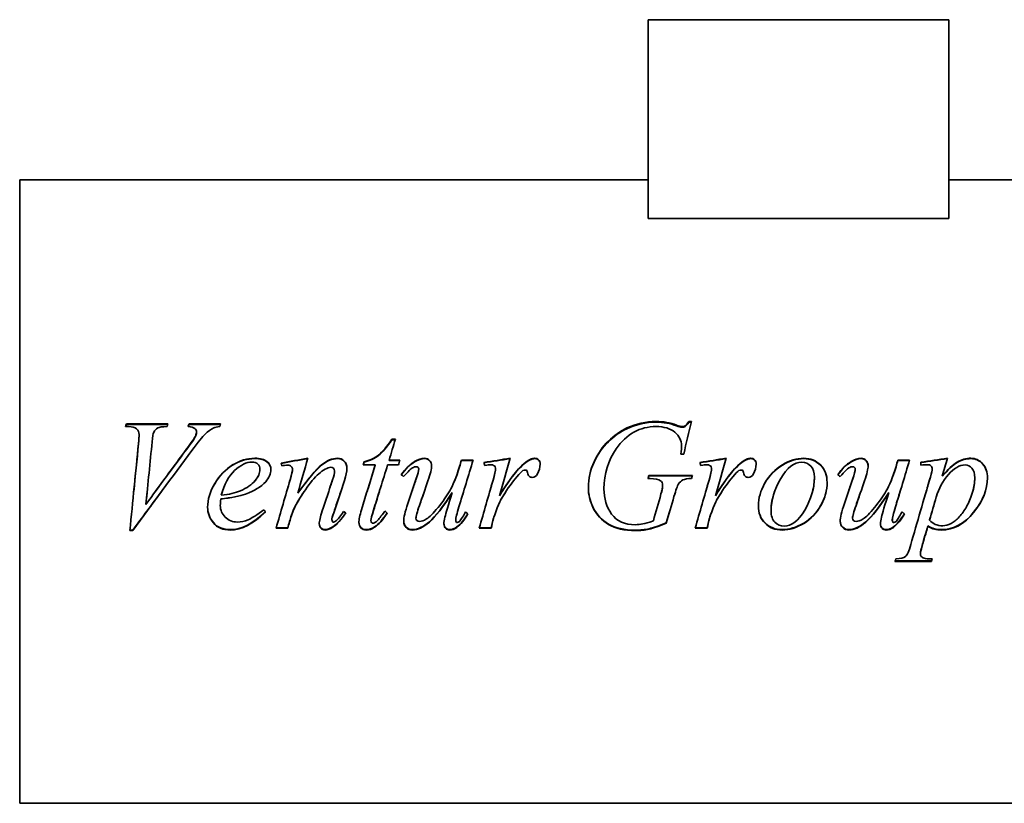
# Model space of a CAD drawing. Header units: millimetres. Extents: x 180 to 660, y 98 to 496.
# Tile 1 of 2: x 180 to 461, y 242 to 466. Entities that reach past the tile are written whole.
import ezdxf

# ---------------------------------------------------------------- set-up
doc = ezdxf.new("R2010")
doc.units = ezdxf.units.MM
doc.header["$LTSCALE"] = 2
doc.layers.add('Krawędzie widoczne(ISO)', color=7, linetype='Continuous', lineweight=35, true_color=0x262659)

msp = doc.modelspace()

# ---------------------------------------------------------------- linework, layer by layer
at = {"layer": 'Krawędzie widoczne(ISO)'}
for p, q in [((359.25, 466.15), (445.1, 466.15)), ((359.25, 466.15), (359.25, 409.41)), ((445.1, 466.15), (445.1, 409.41)), ((179.75, 420.45), (179.75, 242.45)), ((179.75, 420.45), (359.25, 420.45)), ((445.1, 420.45), (485.75, 420.45)), ((359.25, 409.41), (445.1, 409.41)), ((210.8, 350), (209.99, 350)), ((210.21, 350.79), (222.08, 350.79)), ((210.21, 350.57), (210.21, 350.79)), ((210.21, 350.57), (222.01, 350.57)), ((228.11, 350.79), (237.1, 350.79)), ((228.11, 350.57), (228.11, 350.79)), ((228.11, 350.57), (237.04, 350.57)), ((367.35, 350.2), (367.35, 350.41)), ((370.83, 351.46), (371.63, 351.46)), ((370.83, 351.24), (370.83, 351.46)), ((370.83, 351.24), (371.58, 351.24)), ((213.87, 347.54), (213.87, 347.72)), ((229.92, 347.11), (229.92, 347.28)), ((230.24, 348.27), (230.24, 348.46)), ((286.07, 346.41), (287.05, 346.41)), ((286.07, 346.25), (286.07, 346.41)), ((286.07, 346.25), (287, 346.25)), ((368.79, 344.43), (368.79, 344.58)), ((285.26, 340.44), (288.33, 340.44)), ((285.26, 340.34), (285.26, 340.44)), ((285.26, 340.34), (288.3, 340.34)), ((305.9, 340.44), (309.26, 340.44)), ((305.9, 340.34), (305.9, 340.44)), ((305.9, 340.34), (309.23, 340.34)), ((369.4, 342.15), (368.6, 342.15)), ((430.58, 340.44), (433.94, 340.44)), ((430.58, 340.34), (430.58, 340.44)), ((430.58, 340.34), (433.91, 340.34)), ((248.37, 337.71), (248.37, 337.78)), ((257.69, 337.73), (257.69, 337.8)), ((281.27, 339.03), (277.88, 339.03)), ((278.11, 339.81), (278.11, 339.91)), ((281.27, 338.94), (281.27, 339.03)), ((287.96, 339.03), (284.82, 339.03)), ((292.54, 339.91), (292.54, 340)), ((293.74, 337.83), (293.74, 337.9)), ((305.38, 338.53), (305.38, 338.61)), ((315.65, 338.02), (315.65, 338.1)), ((377.35, 338.02), (377.35, 338.1)), ((417.22, 339.91), (417.22, 340)), ((418.42, 337.83), (418.42, 337.9)), ((430.07, 338.53), (430.07, 338.61)), ((437.17, 339.83), (437.17, 338.98)), ((440.36, 337.81), (440.36, 337.88)), ((269.67, 337.3), (269.67, 337.36)), ((359.8, 335.16), (359.18, 335.16)), ((359.43, 336.02), (371.88, 336.02)), ((359.43, 335.97), (359.43, 336.02)), ((359.43, 335.97), (371.87, 335.97)), ((443.25, 335.82), (443.25, 335.87)), ((406.68, 334.3), (406.69, 334.29)), ((406.69, 334.33), (406.69, 334.32)), ((237.17, 329.33), (237.17, 329.31)), ((237.32, 330.4), (237.32, 330.38)), ((242.79, 331.66), (242.79, 331.66)), ((259.18, 331), (259.18, 331)), ((303.3, 331.17), (303.3, 331.17)), ((316.78, 330.23), (316.78, 330.21)), ((366.63, 330.01), (366.63, 329.99)), ((378.47, 330.23), (378.47, 330.21)), ((427.98, 331.17), (427.98, 331.17)), ((215.8, 327.83), (215.8, 327.79)), ((237.05, 327.51), (237.05, 327.47)), ((316.14, 326.81), (316.14, 326.76)), ((377.84, 326.81), (377.84, 326.76)), ((257.37, 324.68), (257.37, 324.61)), ((268.91, 323.5), (268.91, 323.41)), ((280.8, 326.09), (280.8, 326.02)), ((292.93, 323.93), (292.93, 323.85)), ((315.09, 323.84), (315.09, 323.75)), ((376.78, 323.84), (376.78, 323.75)), ((417.62, 323.93), (417.62, 323.85)), ((256.29, 320.97), (252.98, 320.97)), ((256.29, 321.09), (253.02, 321.09)), ((256.29, 321.09), (256.29, 320.97)), ((280.07, 323.23), (280.07, 323.14)), ((281.1, 321.35), (281.1, 321.24)), ((304.31, 323.4), (304.31, 323.31)), ((304.62, 321.33), (304.62, 321.21)), ((314.38, 320.97), (311, 320.97)), ((314.38, 321.09), (311.03, 321.09)), ((314.38, 321.09), (314.38, 320.97)), ((364.43, 322.53), (364.43, 322.43)), ((376.07, 320.97), (372.69, 320.97)), ((376.07, 321.09), (372.72, 321.09)), ((376.07, 321.09), (376.07, 320.97)), ((428.99, 323.4), (428.99, 323.31)), ((429.31, 321.33), (429.31, 321.21)), ((439.13, 321.64), (439.13, 321.53)), ((439.65, 323.38), (439.65, 323.29)), ((212.03, 320.29), (211.22, 320.29)), ((212.03, 320.42), (211.23, 320.42)), ((212.03, 320.42), (212.03, 320.29)), ((437, 313.94), (437, 313.74)), ((440.16, 311.44), (429.75, 311.44)), ((440.16, 311.66), (429.81, 311.66)), ((440.16, 311.66), (440.16, 311.44)), ((179.75, 242.45), (467.25, 242.45))]:
    msp.add_line(p, q, dxfattribs=at)
for points in [[(209.99, 350), (210.07, 350.27), (210.14, 350.53), (210.21, 350.79)], [(210.05, 350), (210.11, 350.19), (210.16, 350.38), (210.21, 350.57)], [(222.08, 350.79), (221.99, 350.53), (221.91, 350.27), (221.83, 350)], [(227.84, 350), (227.93, 350.27), (228.02, 350.53), (228.11, 350.79)], [(227.91, 350), (227.97, 350.19), (228.04, 350.38), (228.11, 350.57)], [(236.88, 350), (236.16, 349.94), (235.59, 349.8), (235.16, 349.59)], [(237.1, 350.79), (237.03, 350.53), (236.95, 350.27), (236.88, 350)], [(361.51, 350), (356.87, 350), (353.08, 347.91), (350.14, 343.65)], [(353.2, 349.59), (355.85, 350.84), (358.62, 351.46), (361.51, 351.46)], [(353.2, 349.39), (355.85, 350.62), (358.62, 351.24), (361.51, 351.24)], [(361.51, 351.46), (363.65, 351.46), (365.6, 351.11), (367.35, 350.41)], [(361.51, 351.24), (363.65, 351.24), (365.6, 350.89), (367.35, 350.2)], [(367.35, 350.41), (368.05, 350.14), (368.56, 350), (368.89, 350)], [(367.35, 350.2), (368.05, 349.93), (368.56, 349.79), (368.89, 349.79)], [(371.63, 351.46), (370.89, 348.39), (370.15, 345.28), (369.4, 342.15)], [(213.69, 345.18), (213.81, 346.44), (213.87, 347.28), (213.87, 347.72)], [(213.69, 345.03), (213.81, 346.27), (213.87, 347.11), (213.87, 347.54)], [(218.03, 348.34), (217.88, 348.02), (217.74, 347.12), (217.59, 345.62)], [(227.52, 343.73), (228.79, 345.44), (229.59, 346.62), (229.92, 347.28)], [(227.52, 343.59), (228.79, 345.28), (229.59, 346.45), (229.92, 347.11)], [(229.92, 347.28), (230.13, 347.73), (230.24, 348.13), (230.24, 348.46)], [(229.92, 347.11), (230.13, 347.55), (230.24, 347.94), (230.24, 348.27)], [(287.05, 346.41), (286.46, 344.43), (285.86, 342.44), (285.26, 340.44)], [(211.22, 320.29), (212.04, 328.55), (212.87, 336.96), (213.69, 345.18)], [(228.91, 343.19), (223.29, 335.6), (217.66, 327.89), (212.03, 320.29)], [(212.33, 331.45), (212.78, 335.99), (213.24, 340.54), (213.69, 345.03)], [(217.59, 345.62), (216.99, 339.73), (216.4, 333.75), (215.8, 327.79)], [(215.8, 327.79), (219.71, 333.11), (223.61, 338.45), (227.52, 343.73)], [(218.49, 331.45), (221.5, 335.51), (224.51, 339.57), (227.52, 343.59)], [(350.14, 343.65), (347.8, 340.29), (346.63, 336.49), (346.63, 332.27)], [(368.6, 342.15), (368.73, 343.25), (368.79, 344.06), (368.79, 344.58)], [(368.61, 342.15), (368.73, 343.18), (368.79, 343.94), (368.79, 344.43)], [(254.43, 339.59), (256.97, 340.04), (259.51, 340.5), (262.05, 340.95)], [(254.45, 339.5), (256.97, 339.95), (259.5, 340.39), (262.02, 340.84)], [(262.05, 340.95), (261.1, 337.65), (260.14, 334.32), (259.18, 331)], [(288.33, 340.44), (288.2, 339.97), (288.08, 339.5), (287.96, 339.03)], [(292.54, 340), (293.57, 340.64), (294.52, 340.95), (295.38, 340.95)], [(292.54, 339.91), (293.57, 340.53), (294.52, 340.85), (295.38, 340.85)], [(309.26, 340.44), (307.91, 336), (306.56, 331.53), (305.21, 327.08)], [(305.38, 338.61), (305.56, 339.22), (305.73, 339.83), (305.9, 340.44)], [(305.38, 338.53), (305.56, 339.13), (305.73, 339.74), (305.9, 340.34)], [(312.3, 339.73), (314.82, 340.14), (317.35, 340.55), (319.87, 340.95)], [(312.33, 339.65), (314.83, 340.04), (317.33, 340.44), (319.84, 340.84)], [(319.87, 340.95), (318.84, 337.39), (317.81, 333.8), (316.78, 330.21)], [(323.87, 339.47), (325.07, 340.46), (326.05, 340.95), (326.81, 340.95)], [(323.87, 339.38), (325.07, 340.36), (326.05, 340.85), (326.81, 340.85)], [(373.99, 339.73), (376.51, 340.14), (379.04, 340.55), (381.56, 340.95)], [(374.02, 339.65), (376.52, 340.04), (379.03, 340.44), (381.53, 340.84)], [(381.56, 340.95), (380.53, 337.39), (379.5, 333.8), (378.47, 330.21)], [(385.56, 339.47), (386.77, 340.46), (387.75, 340.95), (388.5, 340.95)], [(385.56, 339.38), (386.77, 340.36), (387.75, 340.85), (388.5, 340.85)], [(417.22, 340), (418.25, 340.64), (419.2, 340.95), (420.07, 340.95)], [(417.22, 339.91), (418.25, 340.53), (419.2, 340.85), (420.07, 340.85)], [(433.94, 340.44), (432.59, 336), (431.24, 331.53), (429.89, 327.08)], [(430.07, 338.61), (430.24, 339.22), (430.41, 339.83), (430.58, 340.44)], [(430.07, 338.53), (430.24, 339.13), (430.41, 339.74), (430.58, 340.34)], [(437.17, 339.83), (439.69, 340.21), (442.21, 340.58), (444.72, 340.95)], [(437.17, 339.74), (439.68, 340.11), (442.19, 340.47), (444.69, 340.84)], [(444.72, 340.95), (444.23, 339.26), (443.74, 337.57), (443.25, 335.87)], [(251.51, 337.76), (251.51, 336.53), (251.01, 335.37), (250.02, 334.26)], [(254.62, 338.78), (254.56, 339.05), (254.49, 339.32), (254.43, 339.59)], [(255.43, 338.9), (255.16, 338.86), (254.89, 338.82), (254.62, 338.78)], [(256.34, 339), (256.18, 339), (255.87, 338.97), (255.43, 338.9)], [(256.98, 334.82), (257.45, 336.47), (257.69, 337.46), (257.69, 337.8)], [(256.98, 334.78), (257.45, 336.41), (257.69, 337.39), (257.69, 337.73)], [(268.6, 338.37), (268.15, 338.37), (267.62, 338.19), (266.98, 337.83)], [(273.2, 338.07), (273.2, 337.19), (272.97, 336.03), (272.49, 334.57)], [(277.39, 326.24), (278.69, 330.5), (279.98, 334.78), (281.27, 339.03)], [(277.88, 339.03), (277.96, 339.32), (278.03, 339.61), (278.11, 339.91)], [(277.91, 339.03), (277.97, 339.29), (278.04, 339.55), (278.11, 339.81)], [(278.97, 331.45), (279.74, 333.95), (280.5, 336.45), (281.27, 338.94)], [(284.82, 339.03), (283.48, 334.7), (282.14, 330.35), (280.8, 326.02)], [(288.72, 336.24), (289.93, 337.95), (291.2, 339.21), (292.54, 340)], [(288.74, 336.22), (289.95, 337.9), (291.21, 339.12), (292.54, 339.91)], [(292.91, 334.84), (293.46, 336.48), (293.74, 337.49), (293.74, 337.9)], [(292.91, 334.81), (293.46, 336.42), (293.74, 337.43), (293.74, 337.83)], [(297.39, 338.76), (297.39, 337.96), (297.05, 336.55), (296.37, 334.53)], [(312.59, 338.93), (312.49, 339.2), (312.39, 339.47), (312.3, 339.73)], [(314.21, 339.12), (313.91, 339.12), (313.37, 339.06), (312.59, 338.93)], [(315.34, 338.78), (315.04, 339.01), (314.67, 339.12), (314.21, 339.12)], [(314.94, 334.7), (315.42, 336.3), (315.65, 337.43), (315.65, 338.1)], [(314.94, 334.66), (315.42, 336.24), (315.65, 337.36), (315.65, 338.02)], [(315.65, 338.1), (315.65, 338.37), (315.55, 338.6), (315.34, 338.78)], [(316.78, 330.21), (319.4, 334.62), (321.76, 337.71), (323.87, 339.47)], [(317.53, 331.45), (319.85, 335.16), (321.96, 337.81), (323.87, 339.38)], [(324.18, 337.58), (323.92, 337.58), (323.69, 337.53), (323.47, 337.41)], [(324.6, 337.41), (324.49, 337.53), (324.35, 337.58), (324.18, 337.58)], [(328.4, 339.27), (328.4, 338.31), (328.15, 337.39), (327.64, 336.51)], [(374.28, 338.93), (374.18, 339.2), (374.09, 339.47), (373.99, 339.73)], [(375.9, 339.12), (375.61, 339.12), (375.07, 339.06), (374.28, 338.93)], [(377.03, 338.78), (376.73, 339.01), (376.36, 339.12), (375.9, 339.12)], [(376.63, 334.7), (377.11, 336.3), (377.35, 337.43), (377.35, 338.1)], [(376.63, 334.66), (377.11, 336.24), (377.35, 337.36), (377.35, 338.02)], [(377.35, 338.1), (377.35, 338.37), (377.24, 338.6), (377.03, 338.78)], [(378.47, 330.21), (381.09, 334.62), (383.45, 337.71), (385.56, 339.47)], [(379.22, 331.45), (381.54, 335.16), (383.65, 337.81), (385.56, 339.38)], [(385.87, 337.58), (385.61, 337.58), (385.38, 337.53), (385.16, 337.41)], [(386.29, 337.41), (386.18, 337.53), (386.04, 337.58), (385.87, 337.58)], [(390.09, 339.27), (390.09, 338.31), (389.84, 337.39), (389.33, 336.51)], [(413.4, 336.24), (414.61, 337.95), (415.88, 339.21), (417.22, 340)], [(413.42, 336.22), (414.63, 337.9), (415.89, 339.12), (417.22, 339.91)], [(417.59, 334.84), (418.15, 336.48), (418.42, 337.49), (418.42, 337.9)], [(417.59, 334.81), (418.15, 336.42), (418.42, 337.43), (418.42, 337.83)], [(422.08, 338.76), (422.08, 337.96), (421.73, 336.55), (421.05, 334.53)], [(438.96, 339.12), (438.54, 339.12), (437.94, 339.08), (437.17, 338.98)], [(439.85, 335.6), (440.19, 336.83), (440.36, 337.58), (440.36, 337.88)], [(439.85, 335.56), (440.19, 336.77), (440.36, 337.52), (440.36, 337.81)], [(252.98, 320.97), (254.31, 325.56), (255.65, 330.2), (256.98, 334.82)], [(256.01, 331.45), (256.33, 332.56), (256.65, 333.67), (256.98, 334.78)], [(266.17, 325.9), (267.15, 328.86), (268.13, 331.83), (269.11, 334.79)], [(268, 331.45), (268.37, 332.55), (268.74, 333.65), (269.11, 334.76)], [(269.11, 334.79), (269.49, 335.9), (269.67, 336.76), (269.67, 337.36)], [(269.11, 334.76), (269.49, 335.85), (269.67, 336.7), (269.67, 337.3)], [(289.4, 335.75), (289.18, 335.91), (288.95, 336.08), (288.72, 336.24)], [(290.61, 328.01), (291.37, 330.28), (292.14, 332.57), (292.91, 334.84)], [(291.77, 331.45), (292.15, 332.57), (292.53, 333.69), (292.91, 334.81)], [(311, 320.97), (312.31, 325.52), (313.63, 330.12), (314.94, 334.7)], [(314.01, 331.45), (314.32, 332.52), (314.63, 333.59), (314.94, 334.66)], [(321.73, 335.68), (320.51, 334.24), (319.18, 332.37), (317.74, 330.06)], [(323.47, 337.41), (323.08, 337.2), (322.5, 336.62), (321.73, 335.68)], [(324.8, 336.85), (324.76, 337.13), (324.7, 337.32), (324.6, 337.41)], [(327.64, 336.51), (327.3, 335.84), (326.79, 335.5), (326.12, 335.5)], [(359.18, 335.16), (359.27, 335.45), (359.35, 335.73), (359.43, 336.02)], [(359.2, 335.16), (359.27, 335.43), (359.35, 335.7), (359.43, 335.97)], [(362.81, 334.53), (362.19, 334.95), (361.19, 335.16), (359.8, 335.16)], [(371.88, 336.02), (371.81, 335.73), (371.73, 335.45), (371.66, 335.16)], [(372.69, 320.97), (374, 325.52), (375.32, 330.12), (376.63, 334.7)], [(375.7, 331.45), (376.01, 332.52), (376.32, 333.59), (376.63, 334.66)], [(383.42, 335.68), (382.2, 334.24), (380.87, 332.37), (379.43, 330.06)], [(385.16, 337.41), (384.77, 337.2), (384.19, 336.62), (383.42, 335.68)], [(386.49, 336.85), (386.46, 337.13), (386.39, 337.32), (386.29, 337.41)], [(389.33, 336.51), (388.99, 335.84), (388.48, 335.5), (387.81, 335.5)], [(406.21, 331.45), (406.56, 332.8), (406.73, 334.16), (406.73, 335.53)], [(406.73, 335.53), (406.73, 335.54), (406.73, 335.54), (406.73, 335.55)], [(414.09, 335.75), (413.86, 335.91), (413.63, 336.08), (413.4, 336.24)], [(415.29, 328.01), (416.05, 330.28), (416.82, 332.57), (417.59, 334.84)], [(416.45, 331.45), (416.83, 332.57), (417.21, 333.69), (417.59, 334.81)], [(434.26, 316.29), (436.12, 322.66), (437.98, 329.15), (439.85, 335.6)], [(438.65, 331.45), (439.05, 332.82), (439.45, 334.19), (439.85, 335.56)], [(451.97, 331.45), (452.35, 332.76), (452.54, 334.06), (452.54, 335.34)], [(452.54, 335.34), (452.54, 335.34), (452.54, 335.35), (452.54, 335.36)], [(250.02, 334.26), (248.71, 332.8), (246.79, 331.63), (244.26, 330.73)], [(272.49, 334.57), (271.47, 331.5), (270.45, 328.41), (269.43, 325.34)], [(296.37, 334.53), (295.56, 332.17), (294.75, 329.82), (293.94, 327.47)], [(346.63, 332.26), (346.63, 331.99), (346.64, 331.72), (346.66, 331.45)], [(363.37, 333.3), (363.37, 333.84), (363.19, 334.25), (362.81, 334.53)], [(362.91, 330.75), (363.22, 331.81), (363.37, 332.66), (363.37, 333.3)], [(363.1, 331.45), (363.28, 332.18), (363.37, 332.79), (363.37, 333.28)], [(363.37, 333.28), (363.37, 333.28), (363.37, 333.29), (363.37, 333.29)], [(367.84, 333.47), (367.59, 333.08), (367.19, 331.92), (366.63, 329.99)], [(421.05, 334.53), (420.24, 332.17), (419.43, 329.82), (418.62, 327.47)], [(220.25, 331.45), (217.51, 327.76), (214.77, 324.07), (212.03, 320.42)], [(216.17, 331.45), (216.05, 330.24), (215.92, 329.03), (215.8, 327.83)], [(237.17, 329.33), (237.09, 328.6), (237.05, 328), (237.05, 327.51)], [(237.17, 329.31), (237.09, 328.57), (237.05, 327.96), (237.05, 327.47)], [(244.26, 330.73), (242.57, 330.12), (240.21, 329.65), (237.17, 329.31)], [(244.26, 330.73), (242.57, 330.14), (240.21, 329.67), (237.17, 329.33)], [(237.32, 330.38), (239.56, 330.63), (241.38, 331.05), (242.79, 331.66)], [(237.63, 331.45), (237.52, 331.11), (237.42, 330.76), (237.32, 330.4)], [(242.27, 331.45), (242.45, 331.52), (242.62, 331.58), (242.79, 331.66)], [(246.04, 331.45), (245.48, 331.19), (244.89, 330.96), (244.26, 330.73)], [(259.31, 331.45), (259.27, 331.3), (259.23, 331.15), (259.18, 331)], [(259.18, 331), (259.18, 331), (259.19, 331), (259.19, 331)], [(260.99, 331.45), (260.42, 330.62), (259.85, 329.72), (259.26, 328.75)], [(271.46, 331.45), (270.78, 329.43), (270.1, 327.42), (269.43, 325.41)], [(282.48, 331.45), (281.92, 329.66), (281.36, 327.87), (280.8, 326.09)], [(295.31, 331.45), (294.85, 330.14), (294.4, 328.82), (293.94, 327.51)], [(301.22, 324.17), (301.46, 325.18), (302.16, 327.51), (303.3, 331.17)], [(306.54, 331.45), (306.09, 330.01), (305.65, 328.57), (305.21, 327.13)], [(317.74, 330.08), (317.12, 329.11), (316.59, 328.02), (316.14, 326.81)], [(317.74, 330.06), (317.12, 329.08), (316.59, 327.98), (316.14, 326.76)], [(317.14, 331.45), (317.02, 331.04), (316.9, 330.63), (316.78, 330.23)], [(318.62, 331.45), (318.33, 331.01), (318.04, 330.56), (317.74, 330.08)], [(360.73, 323.04), (361.46, 325.61), (362.18, 328.18), (362.91, 330.75)], [(366.63, 330.01), (365.9, 327.51), (365.16, 325.02), (364.43, 322.53)], [(366.63, 329.99), (365.9, 327.47), (365.16, 324.94), (364.43, 322.43)], [(367.07, 331.45), (366.94, 331.03), (366.79, 330.55), (366.63, 330.01)], [(379.43, 330.08), (378.81, 329.11), (378.28, 328.02), (377.84, 326.81)], [(379.43, 330.06), (378.81, 329.08), (378.28, 327.98), (377.84, 326.76)], [(378.83, 331.45), (378.71, 331.04), (378.59, 330.63), (378.47, 330.23)], [(380.31, 331.45), (380.02, 331.01), (379.73, 330.56), (379.43, 330.08)], [(395.34, 331.45), (394.68, 329.62), (394.36, 327.8), (394.36, 325.99)], [(419.99, 331.45), (419.53, 330.14), (419.08, 328.82), (418.62, 327.51)], [(425.9, 324.17), (426.14, 325.18), (426.84, 327.51), (427.98, 331.17)], [(431.22, 331.45), (430.78, 330.01), (430.34, 328.57), (429.89, 327.13)], [(441.54, 329.91), (440.91, 327.73), (440.28, 325.55), (439.65, 323.38)], [(441.54, 329.89), (440.91, 327.69), (440.28, 325.48), (439.65, 323.29)], [(442.07, 331.45), (441.87, 330.95), (441.69, 330.44), (441.54, 329.91)], [(249.5, 326.27), (249.65, 326.06), (249.8, 325.84), (249.94, 325.63)], [(259.26, 328.75), (258.51, 327.5), (257.88, 326.15), (257.37, 324.68)], [(259.26, 328.72), (258.51, 327.46), (257.88, 326.09), (257.37, 324.61)], [(276.63, 322.6), (276.63, 323.4), (276.89, 324.61), (277.39, 326.24)], [(289.43, 322.92), (289.43, 324.03), (289.82, 325.72), (290.61, 328.01)], [(293.94, 327.51), (293.27, 325.62), (292.93, 324.43), (292.93, 323.93)], [(293.94, 327.47), (293.27, 325.56), (292.93, 324.35), (292.93, 323.85)], [(305.21, 327.13), (304.61, 325.16), (304.31, 323.92), (304.31, 323.4)], [(305.21, 327.08), (304.61, 325.09), (304.31, 323.83), (304.31, 323.31)], [(316.14, 326.81), (315.52, 325.17), (315.17, 324.18), (315.09, 323.84)], [(316.14, 326.76), (315.52, 325.09), (315.17, 324.09), (315.09, 323.75)], [(377.84, 326.81), (377.21, 325.17), (376.86, 324.18), (376.78, 323.84)], [(377.84, 326.76), (377.21, 325.09), (376.86, 324.09), (376.78, 323.75)], [(414.11, 322.92), (414.11, 324.03), (414.5, 325.72), (415.29, 328.01)], [(418.62, 327.51), (417.95, 325.62), (417.62, 324.43), (417.62, 323.93)], [(418.62, 327.47), (417.95, 325.56), (417.62, 324.35), (417.62, 323.85)], [(429.89, 327.13), (429.29, 325.16), (428.99, 323.92), (428.99, 323.4)], [(429.89, 327.08), (429.29, 325.09), (428.99, 323.83), (428.99, 323.31)], [(249.92, 325.67), (246.43, 322.27), (243.11, 320.58), (239.94, 320.58)], [(249.94, 325.63), (246.45, 322.18), (243.11, 320.46), (239.94, 320.46)], [(257.37, 324.68), (257.01, 323.48), (256.65, 322.28), (256.29, 321.09)], [(257.37, 324.61), (257.01, 323.39), (256.65, 322.18), (256.29, 320.97)], [(265.31, 322.26), (265.31, 322.98), (265.6, 324.19), (266.17, 325.9)], [(269.43, 325.41), (269.09, 324.36), (268.91, 323.72), (268.91, 323.5)], [(269.43, 325.34), (269.09, 324.28), (268.91, 323.64), (268.91, 323.41)], [(272.88, 325.38), (271.58, 323.51), (270.36, 322.18), (269.21, 321.4)], [(272.91, 325.36), (271.6, 323.44), (270.37, 322.08), (269.21, 321.29)], [(269.97, 322.97), (270.65, 323.57), (271.41, 324.51), (272.22, 325.78)], [(272.22, 325.78), (272.45, 325.64), (272.68, 325.5), (272.91, 325.36)], [(280.8, 326.09), (280.31, 324.62), (280.07, 323.67), (280.07, 323.23)], [(280.8, 326.02), (280.31, 324.54), (280.07, 323.58), (280.07, 323.14)], [(284.72, 325.34), (283.45, 323.43), (282.25, 322.1), (281.1, 321.35)], [(284.75, 325.31), (283.47, 323.36), (282.26, 322), (281.1, 321.24)], [(281.9, 323.14), (282.21, 323.43), (282.92, 324.34), (284.01, 325.85)], [(284.01, 325.85), (284.26, 325.67), (284.5, 325.49), (284.75, 325.31)], [(300.92, 322.19), (300.92, 322.69), (301.02, 323.35), (301.22, 324.17)], [(307.73, 325.12), (306.73, 323.37), (305.69, 322.11), (304.62, 321.33)], [(307.76, 325.09), (306.75, 323.3), (305.7, 322.01), (304.62, 321.21)], [(307.1, 325.61), (307.32, 325.44), (307.54, 325.27), (307.76, 325.09)], [(315.09, 323.84), (314.85, 322.92), (314.62, 322), (314.38, 321.09)], [(315.09, 323.75), (314.85, 322.82), (314.62, 321.9), (314.38, 320.97)], [(376.78, 323.84), (376.54, 322.92), (376.31, 322), (376.07, 321.09)], [(376.78, 323.75), (376.54, 322.82), (376.31, 321.9), (376.07, 320.97)], [(394.36, 325.99), (394.36, 325.98), (394.36, 325.97), (394.36, 325.96)], [(425.61, 322.19), (425.61, 322.69), (425.7, 323.35), (425.9, 324.17)], [(432.42, 325.12), (431.41, 323.37), (430.37, 322.11), (429.31, 321.33)], [(432.44, 325.09), (431.43, 323.3), (430.38, 322.01), (429.31, 321.21)], [(431.78, 325.61), (432, 325.44), (432.22, 325.27), (432.44, 325.09)], [(269.21, 321.4), (268.39, 320.86), (267.66, 320.58), (267.03, 320.58)], [(269.21, 321.29), (268.39, 320.74), (267.66, 320.46), (267.03, 320.46)], [(269.4, 322.7), (269.55, 322.7), (269.74, 322.79), (269.97, 322.97)], [(281.1, 321.35), (280.33, 320.84), (279.54, 320.58), (278.74, 320.58)], [(281.1, 321.24), (280.33, 320.72), (279.54, 320.46), (278.74, 320.46)], [(280.61, 322.41), (280.93, 322.41), (281.37, 322.65), (281.9, 323.14)], [(304.62, 321.33), (303.92, 320.83), (303.24, 320.58), (302.57, 320.58)], [(304.62, 321.21), (303.92, 320.71), (303.24, 320.46), (302.57, 320.46)], [(429.31, 321.33), (428.6, 320.83), (427.92, 320.58), (427.25, 320.58)], [(429.31, 321.21), (428.6, 320.71), (427.92, 320.46), (427.25, 320.46)], [(439.13, 321.64), (438.59, 319.77), (438.04, 317.91), (437.49, 316.06)], [(439.13, 321.53), (438.59, 319.64), (438.04, 317.75), (437.49, 315.88)], [(439.65, 323.29), (440.56, 322.21), (441.81, 321.68), (443.37, 321.68)], [(437.49, 316.06), (437.17, 314.97), (437, 314.27), (437, 313.94)], [(437.49, 315.88), (437.17, 314.79), (437, 314.07), (437, 313.74)], [(429.75, 311.44), (429.82, 311.7), (429.89, 311.96), (429.97, 312.23)], [(440.38, 312.23), (440.31, 311.96), (440.24, 311.7), (440.16, 311.44)], [(440.32, 312.23), (440.27, 312.04), (440.22, 311.85), (440.16, 311.66)]]:
    msp.add_open_spline(points, degree=3, dxfattribs=at)
for points, knots in [([(213.87, 347.72), (213.87, 348.38), (213.62, 348.92), (213.13, 349.35), (212.64, 349.79), (211.86, 350), (210.8, 350)], [0, 0, 0, 0, 1, 1, 1, 2, 2, 2, 2]), ([(221.83, 350), (220.54, 349.99), (219.66, 349.85), (219.18, 349.61), (218.71, 349.36), (218.33, 348.94), (218.03, 348.34)], [0, 0, 0, 0, 1, 1, 1, 2, 2, 2, 2]), ([(230.24, 348.46), (230.24, 348.85), (230.07, 349.19), (229.74, 349.47), (229.4, 349.76), (228.77, 349.94), (227.84, 350)], [0, 0, 0, 0, 1, 1, 1, 2, 2, 2, 2]), ([(235.16, 349.59), (234.35, 349.21), (233.54, 348.64), (232.74, 347.87), (231.94, 347.11), (230.66, 345.56), (228.91, 343.19)], [0, 0, 0, 0, 1, 1, 1, 2, 2, 2, 2]), ([(342.17, 332.56), (342.17, 335.16), (342.72, 337.63), (343.8, 339.95), (344.89, 342.28), (346.25, 344.24), (347.88, 345.83), (349.52, 347.43), (351.29, 348.68), (353.2, 349.59)], [0, 0, 0, 0, 1, 1, 1, 2, 2, 2, 3, 3, 3, 3]), ([(342.17, 332.56), (342.18, 335.13), (342.72, 337.56), (343.8, 339.86), (344.89, 342.16), (346.25, 344.09), (347.88, 345.67), (349.52, 347.25), (351.29, 348.49), (353.2, 349.39)], [0.001626, 0.001626, 0.001626, 0.001626, 1, 1, 1, 2, 2, 2, 3, 3, 3, 3]), ([(368.79, 344.58), (368.79, 346.01), (368.15, 347.28), (366.86, 348.37), (365.56, 349.46), (363.78, 350), (361.51, 350)], [0, 0, 0, 0, 1, 1, 1, 2, 2, 2, 2]), ([(368.89, 350), (369.25, 350), (369.56, 350.09), (369.82, 350.25), (370.08, 350.42), (370.42, 350.82), (370.83, 351.46)], [0, 0, 0, 0, 1, 1, 1, 2, 2, 2, 2]), ([(368.89, 349.79), (369.25, 349.79), (369.56, 349.88), (369.82, 350.04), (370.08, 350.21), (370.42, 350.61), (370.83, 351.24)], [0, 0, 0, 0, 1, 1, 1, 2, 2, 2, 2]), ([(278.11, 339.91), (279.74, 340.34), (281.12, 341), (282.25, 341.88), (283.37, 342.76), (284.65, 344.27), (286.07, 346.41)], [0, 0, 0, 0, 1, 1, 1, 2, 2, 2, 2]), ([(278.11, 339.81), (279.74, 340.24), (281.12, 340.9), (282.25, 341.76), (283.37, 342.63), (284.65, 344.13), (286.07, 346.25)], [0, 0, 0, 0, 1, 1, 1, 2, 2, 2, 2]), ([(233.42, 326.95), (233.42, 329.16), (234.1, 331.41), (235.46, 333.7), (236.81, 336), (238.52, 337.78), (240.57, 339.05), (242.62, 340.32), (244.73, 340.95), (246.9, 340.95)], [0, 0, 0, 0, 1, 1, 1, 2, 2, 2, 3, 3, 3, 3]), ([(234.34, 331.45), (234.64, 332.19), (235.01, 332.93), (235.46, 333.68), (236.81, 335.95), (238.52, 337.71), (240.57, 338.97), (242.62, 340.22), (244.73, 340.85), (246.9, 340.85)], [0.670473, 0.670473, 0.670473, 0.670473, 1, 1, 1, 2, 2, 2, 3, 3, 3, 3]), ([(246.9, 340.95), (248.47, 340.95), (249.63, 340.64), (250.38, 340), (251.14, 339.37), (251.51, 338.62), (251.51, 337.76)], [0, 0, 0, 0, 1, 1, 1, 2, 2, 2, 2]), ([(246.9, 340.85), (248.47, 340.85), (249.63, 340.53), (250.38, 339.91), (251.13, 339.29), (251.5, 338.56), (251.51, 337.72)], [0, 0, 0, 0, 1, 1, 1, 1.987659, 1.987659, 1.987659, 1.987659]), ([(259.18, 331), (262.12, 335.06), (264.38, 337.74), (265.95, 339.03), (267.52, 340.31), (269.03, 340.95), (270.48, 340.95)], [0, 0, 0, 0, 1, 1, 1, 2, 2, 2, 2]), ([(259.51, 331.45), (262.29, 335.22), (264.44, 337.72), (265.95, 338.94), (267.52, 340.21), (269.03, 340.85), (270.48, 340.85)], [0.037632, 0.037632, 0.037632, 0.037632, 1, 1, 1, 2, 2, 2, 2]), ([(270.48, 340.95), (271.27, 340.95), (271.92, 340.69), (272.43, 340.15), (272.95, 339.61), (273.2, 338.92), (273.2, 338.07)], [0, 0, 0, 0, 1, 1, 1, 2, 2, 2, 2]), ([(270.48, 340.85), (271.27, 340.85), (271.92, 340.58), (272.43, 340.05), (272.94, 339.53), (273.2, 338.86), (273.2, 338.03)], [0, 0, 0, 0, 1, 1, 1, 1.985881, 1.985881, 1.985881, 1.985881]), ([(295.38, 340.95), (295.97, 340.95), (296.46, 340.75), (296.83, 340.33), (297.21, 339.92), (297.39, 339.39), (297.39, 338.76)], [0, 0, 0, 0, 1, 1, 1, 2, 2, 2, 2]), ([(295.38, 340.85), (295.97, 340.85), (296.46, 340.64), (296.83, 340.23), (297.2, 339.83), (297.39, 339.33), (297.39, 338.72)], [0, 0, 0, 0, 1, 1, 1, 1.977629, 1.977629, 1.977629, 1.977629]), ([(326.81, 340.95), (327.3, 340.95), (327.68, 340.81), (327.97, 340.53), (328.26, 340.24), (328.4, 339.82), (328.4, 339.27)], [0, 0, 0, 0, 1, 1, 1, 2, 2, 2, 2]), ([(326.81, 340.85), (327.3, 340.85), (327.68, 340.71), (327.97, 340.42), (328.25, 340.15), (328.39, 339.75), (328.4, 339.22)], [0, 0, 0, 0, 1, 1, 1, 1.976847, 1.976847, 1.976847, 1.976847]), ([(388.5, 340.95), (388.99, 340.95), (389.38, 340.81), (389.66, 340.53), (389.95, 340.24), (390.09, 339.82), (390.09, 339.27)], [0, 0, 0, 0, 1, 1, 1, 2, 2, 2, 2]), ([(388.5, 340.85), (388.99, 340.85), (389.38, 340.71), (389.66, 340.42), (389.94, 340.15), (390.08, 339.75), (390.09, 339.22)], [0, 0, 0, 0, 1, 1, 1, 1.976847, 1.976847, 1.976847, 1.976847]), ([(390.73, 327.37), (390.73, 329.54), (391.35, 331.72), (392.6, 333.9), (393.85, 336.08), (395.52, 337.8), (397.6, 339.06), (399.69, 340.32), (401.7, 340.95), (403.64, 340.95)], [0, 0, 0, 0, 1, 1, 1, 2, 2, 2, 3, 3, 3, 3]), ([(391.46, 331.45), (391.75, 332.26), (392.13, 333.06), (392.6, 333.87), (393.85, 336.03), (395.52, 337.73), (397.6, 338.98), (399.69, 340.22), (401.7, 340.85), (403.64, 340.85)], [0.625205, 0.625205, 0.625205, 0.625205, 1, 1, 1, 2, 2, 2, 3, 3, 3, 3]), ([(403.64, 340.95), (405.61, 340.95), (407.21, 340.32), (408.47, 339.04), (409.73, 337.76), (410.36, 336.1), (410.36, 334.06)], [0, 0, 0, 0, 1, 1, 1, 2, 2, 2, 2]), ([(403.64, 340.85), (405.61, 340.85), (407.21, 340.22), (408.47, 338.95), (409.73, 337.69), (410.36, 336.06), (410.36, 334.04)], [0, 0, 0, 0, 1, 1, 1, 1.997735, 1.997735, 1.997735, 1.997735]), ([(420.07, 340.95), (420.65, 340.95), (421.14, 340.75), (421.51, 340.33), (421.89, 339.92), (422.08, 339.39), (422.08, 338.76)], [0, 0, 0, 0, 1, 1, 1, 2, 2, 2, 2]), ([(420.07, 340.85), (420.65, 340.85), (421.14, 340.64), (421.51, 340.23), (421.88, 339.83), (422.07, 339.33), (422.08, 338.72)], [0, 0, 0, 0, 1, 1, 1, 1.977629, 1.977629, 1.977629, 1.977629]), ([(443.25, 335.87), (444.85, 337.76), (446.28, 339.08), (447.54, 339.83), (448.8, 340.58), (450.09, 340.95), (451.41, 340.95)], [0, 0, 0, 0, 1, 1, 1, 2, 2, 2, 2]), ([(443.25, 335.82), (444.85, 337.69), (446.28, 339), (447.54, 339.74), (448.8, 340.48), (450.09, 340.85), (451.41, 340.85)], [0, 0, 0, 0, 1, 1, 1, 2, 2, 2, 2]), ([(451.41, 340.95), (452.72, 340.95), (453.84, 340.44), (454.77, 339.4), (455.7, 338.37), (456.17, 337.02), (456.17, 335.36)], [0, 0, 0, 0, 1, 1, 1, 2, 2, 2, 2]), ([(451.41, 340.85), (452.72, 340.85), (453.84, 340.34), (454.77, 339.32), (455.7, 338.3), (456.17, 336.97), (456.17, 335.33)], [0, 0, 0, 0, 1, 1, 1, 1.995906, 1.995906, 1.995906, 1.995906]), ([(246.07, 339.86), (244.52, 339.86), (242.88, 339.06), (241.14, 337.46), (239.41, 335.86), (238.14, 333.5), (237.32, 330.38)], [0, 0, 0, 0, 1, 1, 1, 2, 2, 2, 2]), ([(242.79, 331.66), (244.65, 332.47), (246.05, 333.45), (246.98, 334.57), (247.91, 335.7), (248.37, 336.77), (248.37, 337.78)], [0, 0, 0, 0, 1, 1, 1, 2, 2, 2, 2]), ([(242.79, 331.66), (244.65, 332.46), (246.05, 333.42), (246.98, 334.54), (247.91, 335.65), (248.37, 336.71), (248.37, 337.71)], [0, 0, 0, 0, 1, 1, 1, 2, 2, 2, 2]), ([(248.37, 337.78), (248.37, 338.4), (248.17, 338.9), (247.77, 339.28), (247.37, 339.67), (246.81, 339.86), (246.07, 339.86)], [0, 0, 0, 0, 1, 1, 1, 2, 2, 2, 2]), ([(257.69, 337.8), (257.69, 338.11), (257.56, 338.39), (257.3, 338.64), (257.04, 338.88), (256.72, 339), (256.34, 339)], [0, 0, 0, 0, 1, 1, 1, 2, 2, 2, 2]), ([(266.98, 337.83), (265.8, 337.18), (264.58, 336.09), (263.3, 334.56), (262.03, 333.03), (260.68, 331.09), (259.26, 328.72)], [0, 0, 0, 0, 1, 1, 1, 2, 2, 2, 2]), ([(269.67, 337.36), (269.67, 337.66), (269.57, 337.9), (269.36, 338.09), (269.14, 338.27), (268.89, 338.37), (268.6, 338.37)], [0, 0, 0, 0, 1, 1, 1, 2, 2, 2, 2]), ([(293.03, 338.54), (292.66, 338.54), (292.28, 338.43), (291.92, 338.21), (291.55, 337.99), (290.71, 337.17), (289.4, 335.75)], [0, 0, 0, 0, 1, 1, 1, 2, 2, 2, 2]), ([(293.74, 337.9), (293.74, 338.07), (293.67, 338.21), (293.52, 338.34), (293.37, 338.47), (293.21, 338.54), (293.03, 338.54)], [0, 0, 0, 0, 1, 1, 1, 2, 2, 2, 2]), ([(293.99, 322.92), (294.49, 322.92), (295.16, 323.16), (295.97, 323.64), (296.79, 324.12), (297.88, 325.2), (299.23, 326.88), (300.59, 328.56), (301.71, 330.14), (302.59, 331.61), (303.47, 333.08), (304.4, 335.42), (305.38, 338.61)], [0, 0, 0, 0, 1, 1, 1, 2, 2, 2, 3, 3, 3, 4, 4, 4, 4]), ([(302.49, 331.45), (302.53, 331.5), (302.56, 331.55), (302.59, 331.61), (303.47, 333.06), (304.4, 335.37), (305.38, 338.53)], [2.963983, 2.963983, 2.963983, 2.963983, 3, 3, 3, 4, 4, 4, 4]), ([(403.11, 339.81), (400.93, 339.81), (398.93, 338.26), (397.1, 335.16), (395.27, 332.06), (394.36, 328.98), (394.36, 325.93)], [0, 0, 0, 0, 1, 1, 1, 2, 2, 2, 2]), ([(406.73, 335.58), (406.73, 336.95), (406.4, 338), (405.73, 338.72), (405.06, 339.45), (404.18, 339.81), (403.11, 339.81)], [0, 0, 0, 0, 1, 1, 1, 2, 2, 2, 2]), ([(417.71, 338.54), (417.34, 338.54), (416.97, 338.43), (416.6, 338.21), (416.23, 337.99), (415.39, 337.17), (414.09, 335.75)], [0, 0, 0, 0, 1, 1, 1, 2, 2, 2, 2]), ([(418.42, 337.9), (418.42, 338.07), (418.35, 338.21), (418.2, 338.34), (418.06, 338.47), (417.89, 338.54), (417.71, 338.54)], [0, 0, 0, 0, 1, 1, 1, 2, 2, 2, 2]), ([(418.67, 322.92), (419.18, 322.92), (419.84, 323.16), (420.65, 323.64), (421.47, 324.12), (422.56, 325.2), (423.91, 326.88), (425.27, 328.56), (426.39, 330.14), (427.27, 331.61), (428.15, 333.08), (429.09, 335.42), (430.07, 338.61)], [0, 0, 0, 0, 1, 1, 1, 2, 2, 2, 3, 3, 3, 4, 4, 4, 4]), ([(427.18, 331.45), (427.21, 331.5), (427.24, 331.55), (427.27, 331.61), (428.15, 333.06), (429.09, 335.37), (430.07, 338.53)], [2.963983, 2.963983, 2.963983, 2.963983, 3, 3, 3, 4, 4, 4, 4]), ([(440.36, 337.88), (440.36, 338.27), (440.25, 338.57), (440.02, 338.79), (439.79, 339.01), (439.44, 339.12), (438.96, 339.12)], [0, 0, 0, 0, 1, 1, 1, 2, 2, 2, 2]), ([(449.8, 339.03), (448.18, 339.03), (446.58, 338.12), (444.99, 336.3), (443.41, 334.48), (442.26, 332.34), (441.54, 329.89)], [0, 0, 0, 0, 1, 1, 1, 2, 2, 2, 2]), ([(452.54, 335.38), (452.54, 336.56), (452.27, 337.46), (451.72, 338.09), (451.17, 338.71), (450.53, 339.03), (449.8, 339.03)], [0, 0, 0, 0, 1, 1, 1, 2, 2, 2, 2]), ([(326.12, 335.5), (325.78, 335.5), (325.49, 335.61), (325.25, 335.84), (325.01, 336.06), (324.86, 336.39), (324.8, 336.85)], [0, 0, 0, 0, 1, 1, 1, 2, 2, 2, 2]), ([(371.66, 335.16), (370.52, 335.15), (369.69, 335.01), (369.17, 334.76), (368.66, 334.5), (368.21, 334.08), (367.84, 333.47)], [0, 0, 0, 0, 1, 1, 1, 2, 2, 2, 2]), ([(387.81, 335.5), (387.47, 335.5), (387.18, 335.61), (386.94, 335.84), (386.7, 336.06), (386.55, 336.39), (386.49, 336.85)], [0, 0, 0, 0, 1, 1, 1, 2, 2, 2, 2]), ([(398.11, 321.56), (400.2, 321.56), (402.16, 323.09), (403.99, 326.17), (405.82, 329.25), (406.73, 332.4), (406.73, 335.58)], [0, 0, 0, 0, 1, 1, 1, 2, 2, 2, 2]), ([(456.17, 335.36), (456.17, 332.11), (454.85, 328.8), (452.21, 325.46), (449.57, 322.12), (446.5, 320.46), (443.01, 320.46)], [0, 0, 0, 0, 1, 1, 1, 2, 2, 2, 2]), ([(443.37, 321.68), (444.16, 321.68), (444.95, 321.89), (445.75, 322.31), (446.55, 322.73), (447.34, 323.36), (448.11, 324.2), (448.87, 325.04), (449.56, 326.01), (450.18, 327.1), (450.79, 328.19), (451.34, 329.48), (451.82, 330.97), (452.3, 332.46), (452.54, 333.93), (452.54, 335.38)], [0, 0, 0, 0, 1, 1, 1, 2, 2, 2, 3, 3, 3, 4, 4, 4, 5, 5, 5, 5]), ([(355.61, 320.29), (352.45, 320.29), (349.89, 320.88), (347.93, 322.06), (345.97, 323.23), (344.52, 324.8), (343.58, 326.75), (342.64, 328.7), (342.17, 330.64), (342.17, 332.56)], [0, 0, 0, 0, 1, 1, 1, 2, 2, 2, 3, 3, 3, 3]), ([(346.63, 332.27), (346.63, 329.48), (347.36, 327.06), (348.82, 325.03), (350.27, 323), (352.52, 321.99), (355.56, 321.99)], [0, 0, 0, 0, 1, 1, 1, 2, 2, 2, 2]), ([(410.36, 334.06), (410.36, 331.84), (409.77, 329.64), (408.6, 327.48), (407.42, 325.32), (405.79, 323.61), (403.69, 322.35), (401.6, 321.09), (399.57, 320.46), (397.59, 320.46)], [0, 0, 0, 0, 1, 1, 1, 2, 2, 2, 3, 3, 3, 3]), ([(303.3, 331.17), (300.7, 327.07), (298.53, 324.26), (296.77, 322.74), (295.01, 321.22), (293.4, 320.46), (291.93, 320.46)], [0, 0, 0, 0, 1, 1, 1, 2, 2, 2, 2]), ([(303.3, 331.17), (300.7, 327.12), (298.53, 324.34), (296.77, 322.84), (295.01, 321.33), (293.4, 320.58), (291.93, 320.58)], [0, 0, 0, 0, 1, 1, 1, 2, 2, 2, 2]), ([(355.61, 320.42), (352.45, 320.42), (349.89, 321), (347.93, 322.16), (345.97, 323.33), (344.52, 324.87), (343.58, 326.8), (342.82, 328.36), (342.37, 329.91), (342.23, 331.45)], [0, 0, 0, 0, 1, 1, 1, 2, 2, 2, 2.807439, 2.807439, 2.807439, 2.807439]), ([(410.09, 331.45), (409.81, 330.13), (409.31, 328.82), (408.6, 327.52), (407.42, 325.39), (405.79, 323.7), (403.69, 322.45), (401.6, 321.2), (399.57, 320.58), (397.59, 320.58)], [0.393537, 0.393537, 0.393537, 0.393537, 1, 1, 1, 2, 2, 2, 3, 3, 3, 3]), ([(427.98, 331.17), (425.38, 327.07), (423.21, 324.26), (421.45, 322.74), (419.69, 321.22), (418.08, 320.46), (416.61, 320.46)], [0, 0, 0, 0, 1, 1, 1, 2, 2, 2, 2]), ([(427.98, 331.17), (425.38, 327.12), (423.21, 324.34), (421.45, 322.84), (419.69, 321.33), (418.08, 320.58), (416.61, 320.58)], [0, 0, 0, 0, 1, 1, 1, 2, 2, 2, 2]), ([(455.54, 331.45), (454.91, 329.49), (453.8, 327.52), (452.21, 325.53), (449.57, 322.22), (446.5, 320.58), (443.01, 320.58)], [0.398361, 0.398361, 0.398361, 0.398361, 1, 1, 1, 2, 2, 2, 2]), ([(239.94, 320.58), (237.79, 320.58), (236.16, 321.25), (235.07, 322.58), (233.98, 323.91), (233.43, 325.38), (233.42, 326.98)], [0, 0, 0, 0, 1, 1, 1, 1.995313, 1.995313, 1.995313, 1.995313]), ([(239.94, 320.46), (237.79, 320.46), (236.16, 321.13), (235.07, 322.48), (233.97, 323.83), (233.42, 325.32), (233.42, 326.95)], [0, 0, 0, 0, 1, 1, 1, 2, 2, 2, 2]), ([(237.05, 327.47), (237.05, 326.16), (237.53, 325.05), (238.47, 324.13), (239.42, 323.21), (240.57, 322.75), (241.93, 322.75)], [0, 0, 0, 0, 1, 1, 1, 2, 2, 2, 2]), ([(241.93, 322.75), (243.01, 322.75), (244.04, 322.97), (245.04, 323.4), (246.04, 323.83), (247.53, 324.78), (249.5, 326.27)], [0, 0, 0, 0, 1, 1, 1, 2, 2, 2, 2]), ([(397.59, 320.58), (395.56, 320.58), (393.91, 321.22), (392.64, 322.49), (391.37, 323.75), (390.73, 325.39), (390.73, 327.39)], [0, 0, 0, 0, 1, 1, 1, 1.996369, 1.996369, 1.996369, 1.996369]), ([(397.59, 320.46), (395.56, 320.46), (393.91, 321.1), (392.64, 322.38), (391.37, 323.67), (390.73, 325.33), (390.73, 327.37)], [0, 0, 0, 0, 1, 1, 1, 2, 2, 2, 2]), ([(268.91, 323.41), (268.91, 323.21), (268.97, 323.05), (269.07, 322.91), (269.18, 322.77), (269.29, 322.7), (269.4, 322.7)], [0, 0, 0, 0, 1, 1, 1, 2, 2, 2, 2]), ([(292.93, 323.85), (292.93, 323.56), (293.03, 323.33), (293.22, 323.17), (293.4, 323), (293.66, 322.92), (293.99, 322.92)], [0, 0, 0, 0, 1, 1, 1, 2, 2, 2, 2]), ([(304.72, 322.6), (304.92, 322.6), (305.13, 322.71), (305.36, 322.92), (305.59, 323.13), (306.17, 324.03), (307.1, 325.61)], [0, 0, 0, 0, 1, 1, 1, 2, 2, 2, 2]), ([(394.36, 325.93), (394.36, 324.52), (394.71, 323.45), (395.42, 322.69), (396.13, 321.93), (397.03, 321.56), (398.11, 321.56)], [0, 0, 0, 0, 1, 1, 1, 2, 2, 2, 2]), ([(417.62, 323.85), (417.62, 323.56), (417.71, 323.33), (417.9, 323.17), (418.08, 323), (418.34, 322.92), (418.67, 322.92)], [0, 0, 0, 0, 1, 1, 1, 2, 2, 2, 2]), ([(429.4, 322.6), (429.6, 322.6), (429.81, 322.71), (430.04, 322.92), (430.27, 323.13), (430.85, 324.03), (431.78, 325.61)], [0, 0, 0, 0, 1, 1, 1, 2, 2, 2, 2]), ([(267.03, 320.58), (266.5, 320.58), (266.09, 320.74), (265.78, 321.07), (265.48, 321.38), (265.32, 321.79), (265.31, 322.31)], [0, 0, 0, 0, 1, 1, 1, 1.968089, 1.968089, 1.968089, 1.968089]), ([(267.03, 320.46), (266.5, 320.46), (266.09, 320.62), (265.78, 320.95), (265.47, 321.27), (265.31, 321.71), (265.31, 322.26)], [0, 0, 0, 0, 1, 1, 1, 2, 2, 2, 2]), ([(278.74, 320.46), (278.12, 320.46), (277.62, 320.66), (277.22, 321.06), (276.83, 321.45), (276.63, 321.97), (276.63, 322.6)], [0, 0, 0, 0, 1, 1, 1, 2, 2, 2, 2]), ([(278.74, 320.58), (278.12, 320.58), (277.62, 320.78), (277.22, 321.17), (276.84, 321.56), (276.64, 322.05), (276.64, 322.66)], [0, 0, 0, 0, 1, 1, 1, 1.975147, 1.975147, 1.975147, 1.975147]), ([(280.07, 323.14), (280.07, 322.91), (280.12, 322.73), (280.23, 322.6), (280.33, 322.47), (280.46, 322.41), (280.61, 322.41)], [0, 0, 0, 0, 1, 1, 1, 2, 2, 2, 2]), ([(291.93, 320.58), (291.23, 320.58), (290.63, 320.81), (290.15, 321.27), (289.68, 321.72), (289.44, 322.29), (289.43, 322.97)], [0, 0, 0, 0, 1, 1, 1, 1.979776, 1.979776, 1.979776, 1.979776]), ([(291.93, 320.46), (291.23, 320.46), (290.63, 320.69), (290.15, 321.15), (289.67, 321.62), (289.43, 322.21), (289.43, 322.92)], [0, 0, 0, 0, 1, 1, 1, 2, 2, 2, 2]), ([(302.57, 320.58), (302.08, 320.58), (301.68, 320.74), (301.38, 321.07), (301.08, 321.38), (300.93, 321.77), (300.92, 322.25)], [0, 0, 0, 0, 1, 1, 1, 1.96926, 1.96926, 1.96926, 1.96926]), ([(302.57, 320.46), (302.08, 320.46), (301.68, 320.62), (301.38, 320.95), (301.08, 321.27), (300.92, 321.69), (300.92, 322.19)], [0, 0, 0, 0, 1, 1, 1, 2, 2, 2, 2]), ([(304.31, 323.31), (304.31, 323.07), (304.34, 322.89), (304.42, 322.77), (304.49, 322.66), (304.59, 322.6), (304.72, 322.6)], [0, 0, 0, 0, 1, 1, 1, 2, 2, 2, 2]), ([(355.56, 321.99), (356.31, 321.99), (357.02, 322.06), (357.69, 322.19), (358.36, 322.32), (359.37, 322.6), (360.73, 323.04)], [0, 0, 0, 0, 1, 1, 1, 2, 2, 2, 2]), ([(364.43, 322.53), (362.4, 321.68), (360.77, 321.12), (359.53, 320.84), (358.29, 320.56), (356.98, 320.42), (355.61, 320.42)], [0, 0, 0, 0, 1, 1, 1, 2, 2, 2, 2]), ([(364.43, 322.43), (362.4, 321.57), (360.77, 321), (359.53, 320.72), (358.29, 320.43), (356.98, 320.29), (355.61, 320.29)], [0, 0, 0, 0, 1, 1, 1, 2, 2, 2, 2]), ([(416.61, 320.58), (415.91, 320.58), (415.32, 320.81), (414.83, 321.27), (414.36, 321.72), (414.12, 322.29), (414.11, 322.97)], [0, 0, 0, 0, 1, 1, 1, 1.979776, 1.979776, 1.979776, 1.979776]), ([(416.61, 320.46), (415.91, 320.46), (415.32, 320.69), (414.83, 321.15), (414.35, 321.62), (414.11, 322.21), (414.11, 322.92)], [0, 0, 0, 0, 1, 1, 1, 2, 2, 2, 2]), ([(427.25, 320.58), (426.76, 320.58), (426.36, 320.74), (426.06, 321.07), (425.77, 321.38), (425.61, 321.77), (425.61, 322.25)], [0, 0, 0, 0, 1, 1, 1, 1.96926, 1.96926, 1.96926, 1.96926]), ([(427.25, 320.46), (426.76, 320.46), (426.36, 320.62), (426.06, 320.95), (425.76, 321.27), (425.61, 321.69), (425.61, 322.19)], [0, 0, 0, 0, 1, 1, 1, 2, 2, 2, 2]), ([(428.99, 323.31), (428.99, 323.07), (429.02, 322.89), (429.1, 322.77), (429.17, 322.66), (429.27, 322.6), (429.4, 322.6)], [0, 0, 0, 0, 1, 1, 1, 2, 2, 2, 2]), ([(443.01, 320.58), (442.27, 320.58), (441.62, 320.66), (441.05, 320.81), (440.47, 320.96), (439.84, 321.24), (439.13, 321.64)], [0, 0, 0, 0, 1, 1, 1, 2, 2, 2, 2]), ([(443.01, 320.46), (442.27, 320.46), (441.62, 320.54), (441.05, 320.69), (440.47, 320.85), (439.84, 321.13), (439.13, 321.53)], [0, 0, 0, 0, 1, 1, 1, 2, 2, 2, 2]), ([(429.97, 312.23), (431.34, 312.29), (432.27, 312.52), (432.75, 312.92), (433.23, 313.32), (433.73, 314.44), (434.26, 316.29)], [0, 0, 0, 0, 1, 1, 1, 2, 2, 2, 2]), ([(437, 313.74), (437, 313.42), (437.09, 313.15), (437.26, 312.92), (437.43, 312.7), (437.71, 312.53), (438.09, 312.41), (438.48, 312.29), (439.24, 312.23), (440.38, 312.23)], [0, 0, 0, 0, 1, 1, 1, 2, 2, 2, 3, 3, 3, 3])]:
    msp.add_open_spline(points, degree=3, knots=knots, dxfattribs=at)

doc.saveas('drawing.dxf')
